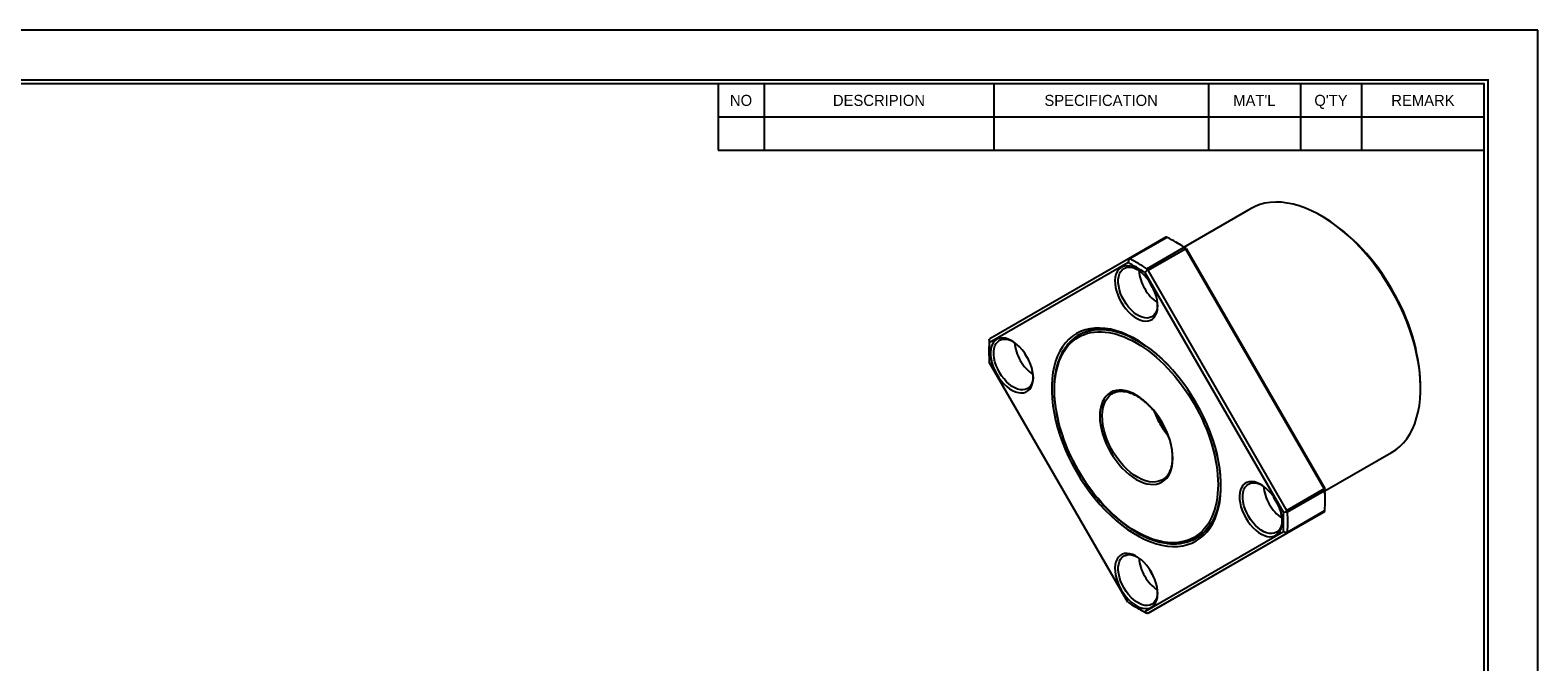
# Model space of a CAD drawing. Header units: millimetres. Extents: x 0 to 388, y 0 to 274.
# Tile 3 of 3: x 131 to 388, y 166 to 274. Entities that reach past the tile are written whole.
import ezdxf
from ezdxf.enums import TextEntityAlignment as Align

# ---------------------------------------------------------------- set-up
doc = ezdxf.new("R2010")
doc.units = ezdxf.units.MM
doc.layers.add('L1', color=7, linetype='CONTINUOUS')
doc.layers.add('OUTLINE', color=7, linetype='CONTINUOUS')

# ---------------------------------------------------------------- blocks, each defined once
blk = doc.blocks.new('표제란')
at = {"layer": 'L1', "color": 0}
for p, q in [((297, 210), (0, 210)), ((297, 0), (297, 210))]:
    blk.add_line(p, q, dxfattribs=at)
at = {"layer": 'L1'}
for p, q in [((190, 203), (190, 194.34)), ((196, 203), (196, 194.34)), ((226, 203), (226, 194.34)), ((254, 203), (254, 194.34)), ((266, 203), (266, 194.34)), ((274, 203), (274, 194.34)), ((190, 198.67), (290, 198.67)), ((190, 194.34), (290, 194.34))]:
    blk.add_line(p, q, dxfattribs=at)
at = {"layer": 'L1', "const_width": 0.25}
blk.add_lwpolyline([(290.5, 6.5), (290.5, 203.5), (10, 203.5), (10, 6.5)], close=True, dxfattribs=at)
at = {"layer": 'L1'}
blk.add_lwpolyline([(290, 7), (290, 203), (10.5, 203), (10.5, 7)], close=True, dxfattribs=at)
for s, p in [('NO', (193, 200.83)), ('DESCRIPION', (211, 200.83)), ('SPECIFICATION', (240, 200.83)), ("MAT'L", (260, 200.83)), ("Q'TY", (270, 200.83)), ('REMARK', (282, 200.83))]:
    blk.add_text(s, height=1.444, dxfattribs=at).set_placement(p, align=Align.MIDDLE_CENTER)
for tag, p in [('필렛', (179.25, 10.9)), ('모따기', (179.25, 8.3))]:
    blk.add_attdef(tag, text='', height=1.15, dxfattribs=at).set_placement(p, align=Align.MIDDLE_LEFT)
at = {"layer": 'OUTLINE', "ltscale": 0.5}
for tag, p, height in [('TITLE', (237.17, 24.41), 2.5), ('도번', (251.18, 15.64), 2.5), ('SCALE', (253.78, 9.55), 1.2), ('DATE', (277.02, 9.51), 1.2)]:
    blk.add_attdef(tag, p, '', height=height, dxfattribs=at)

msp = doc.modelspace()

# ---------------------------------------------------------------- linework, layer by layer
at = {"layer": 'OUTLINE'}
for p, q in [((338.761, 243.702), (327.446, 237.1699)), ((351.1163, 242.3081), (350.7628, 242.5122)), ((324.3223, 238.8329), (317.9583, 235.1591)), ((324.552, 238.8192), (318.1881, 235.1454)), ((321.1066, 233.4606), (327.4705, 237.1344)), ((321.3363, 233.209), (327.7003, 236.8829)), ((324.4815, 238.8519), (324.3223, 238.8329)), ((326.3689, 237.8186), (326.0154, 238.0227)), ((327.7003, 236.8829), (327.6305, 237.034)), ((327.7003, 236.8829), (351.3223, 195.9683)), ((327.8038, 236.9426), (351.4259, 196.0281)), ((294.2328, 220.8808), (317.8548, 234.522)), ((317.9583, 235.1591), (294.3363, 221.5179)), ((317.9583, 235.1591), (318.0282, 235.1265)), ((320.7328, 232.8605), (344.3548, 191.946)), ((321.1771, 233.3086), (321.3363, 233.209)), ((344.9583, 192.2945), (321.3363, 233.209)), ((294.2403, 221.3896), (294.3363, 221.5179)), ((309.5774, 222.236), (309.5067, 222.1952)), ((294.1915, 219.6512), (294.1915, 219.243)), ((317.8548, 176.6429), (294.2328, 217.5574)), ((367.7306, 213.1199), (367.7306, 213.5281)), ((315.2563, 212.2356), (315.4301, 212.3281)), ((315.2563, 212.2356), (315.4204, 212.3094)), ((351.444, 195.5996), (362.7591, 202.1316)), ((324.1281, 197.795), (323.7556, 197.5128)), ((324.0523, 197.7099), (323.7556, 197.5128)), ((351.3223, 195.9683), (344.9583, 192.2945)), ((351.4253, 195.6436), (345.0613, 191.9698)), ((351.4183, 195.8323), (351.3223, 195.9683)), ((351.4671, 193.9343), (351.4671, 194.3425)), ((351.3223, 192.0676), (327.7003, 178.4264)), ((344.965, 192.1068), (344.9583, 192.2945)), ((344.9583, 188.3937), (351.3223, 192.0676)), ((345.0613, 188.5996), (351.4253, 192.2734)), ((351.3223, 192.0676), (351.4183, 192.1959)), ((344.3548, 188.6226), (320.7328, 174.9815)), ((321.3363, 174.7526), (344.9583, 188.3937)), ((329.1936, 187.4068), (329.5051, 187.5532)), ((329.5051, 187.5532), (329.5758, 187.594)), ((344.9583, 188.3937), (344.965, 188.4705)), ((327.7003, 178.4264), (321.3363, 174.7526)), ((319.2897, 175.7669), (319.6432, 175.5628)), ((321.3363, 174.7526), (321.1771, 174.7336))]:
    msp.add_line(p, q, dxfattribs=at)
at = {"layer": 'OUTLINE', "flags": 128}
for points in [[(362.76, 229.8465), (361.9829, 231.1379), (361.1614, 232.3969), (360.2989, 233.6184), (359.3988, 234.7977), (358.4645, 235.9302), (357.4999, 237.0112), (356.5086, 238.0367), (355.4947, 239.0024), (354.4621, 239.9047), (353.4148, 240.74), (352.3571, 241.5049), (351.2931, 242.1964), (350.227, 242.8119), (349.163, 243.3488), (348.1053, 243.8051), (347.058, 244.179), (346.0254, 244.4689), (345.0115, 244.6738), (344.0202, 244.7929), (343.0556, 244.8256), (342.1213, 244.7718), (341.2212, 244.6318), (340.3587, 244.4061), (339.5372, 244.0955), (338.761, 243.702)], [(321.8687, 230.7349), (321.4941, 231.3284), (321.0785, 231.883), (320.6297, 232.3886), (320.156, 232.8357), (319.6662, 233.216), (319.1695, 233.5223), (318.6751, 233.7491), (318.1922, 233.8919), (317.7298, 233.9483), (317.2966, 233.9171), (316.9006, 233.7989), (316.5491, 233.596), (316.2488, 233.3121), (316.0052, 232.9524), (315.8229, 232.5237), (315.7052, 232.0341), (315.6544, 231.4925), (315.6714, 230.9091), (315.7558, 230.2948), (315.9062, 229.6609), (316.1196, 229.0194), (316.3922, 228.3821), (316.7189, 227.761), (317.0935, 227.1676), (317.509, 226.6129), (317.9579, 226.1073), (318.4316, 225.6602), (318.9214, 225.2799), (319.4181, 224.9736), (319.9125, 224.7468), (320.3954, 224.604), (320.8577, 224.5476), (321.291, 224.5788), (321.687, 224.697), (322.0384, 224.8999), (322.3387, 225.1839), (322.5823, 225.5435), (322.7647, 225.9722), (322.8823, 226.4618), (322.9332, 227.0034), (322.9162, 227.5868), (322.8317, 228.2011), (322.6814, 228.835), (322.4679, 229.4765), (322.1954, 230.1138), (321.8687, 230.7349)], [(317.2015, 228.0397), (316.8877, 228.6391), (316.6286, 229.2542), (316.4296, 229.8725), (316.2945, 230.4814), (316.2263, 231.0685), (316.2263, 231.6219), (316.2945, 232.1303), (316.4296, 232.5833), (316.6286, 232.9718), (316.8877, 233.2877), (317.2015, 233.5248), (317.5637, 233.6781), (317.9669, 233.7446), (318.4028, 233.7228), (318.8626, 233.6133), (319.3369, 233.4182), (319.4385, 233.3662)], [(321.8122, 230.7015), (321.5896, 231.1412), (321.5383, 231.2636)], [(322.1617, 230.1837), (322.0817, 230.289), (321.8122, 230.7015)], [(362.7591, 202.1316), (362.76, 202.1322), (363.4899, 202.6083), (364.1694, 203.1646), (364.7961, 203.7989), (365.3673, 204.5085), (365.8809, 205.2909), (366.3349, 206.1428), (366.7273, 207.0609), (367.0568, 208.0415), (367.3219, 209.0809), (367.5217, 210.1749), (367.6553, 211.3192), (367.7222, 212.5092), (367.7222, 213.7403), (367.6553, 215.0076), (367.5217, 216.3062), (367.3219, 217.6308), (367.0568, 218.9763), (366.7273, 220.3373), (366.3349, 221.7086), (365.8809, 223.0846), (365.3673, 224.4599), (364.7961, 225.8291), (364.1694, 227.1869), (363.4899, 228.5278), (362.76, 229.8465)], [(322.9324, 227.3138), (322.9267, 227.2005), (322.8585, 226.6921), (322.7235, 226.239), (322.5244, 225.8506), (322.2654, 225.5346), (321.9515, 225.2976), (321.5894, 225.1443), (321.1862, 225.0778), (320.7503, 225.0996), (320.2905, 225.2091), (319.8161, 225.4042), (319.3369, 225.6808), (318.8626, 226.0334), (318.4028, 226.4548), (317.9669, 226.9363), (317.5637, 227.4682), (317.2015, 228.0397)], [(300.6555, 218.4848), (300.2809, 219.0783), (299.8653, 219.6329), (299.4165, 220.1385), (298.9428, 220.5856), (298.453, 220.9659), (297.9563, 221.2722), (297.4619, 221.499), (296.979, 221.6418), (296.5166, 221.6982), (296.0834, 221.667), (295.6874, 221.5488), (295.3359, 221.3459), (295.0356, 221.062), (294.792, 220.7023), (294.6097, 220.2736), (294.492, 219.784), (294.4412, 219.2424), (294.4582, 218.659), (294.5426, 218.0447), (294.693, 217.4108), (294.9064, 216.7693), (295.179, 216.132), (295.5056, 215.5109), (295.8803, 214.9175), (296.2958, 214.3628), (296.7447, 213.8572), (297.2184, 213.4101), (297.7082, 213.0298), (298.2049, 212.7235), (298.6993, 212.4967), (299.1822, 212.3539), (299.6445, 212.2975), (300.0778, 212.3287), (300.4738, 212.4469), (300.8252, 212.6498), (301.1255, 212.9338), (301.3691, 213.2934), (301.5515, 213.7221), (301.6691, 214.2117), (301.72, 214.7533), (301.703, 215.3367), (301.6185, 215.951), (301.4682, 216.5849), (301.2547, 217.2264), (300.9821, 217.8637), (300.6555, 218.4848)], [(295.9883, 215.7896), (295.6745, 216.389), (295.4154, 217.0041), (295.2163, 217.6224), (295.0813, 218.2313), (295.0131, 218.8184), (295.0131, 219.3718), (295.0813, 219.8802), (295.2163, 220.3332), (295.4154, 220.7217), (295.6745, 221.0376), (295.9883, 221.2747), (296.3505, 221.428), (296.7537, 221.4945), (297.1896, 221.4727), (297.6494, 221.3632), (298.1237, 221.1681), (298.2253, 221.1161)], [(329.4938, 210.642), (328.7739, 211.8339), (328.0099, 212.9928), (327.2052, 214.1132), (326.3636, 215.19), (325.4891, 216.2182), (324.5857, 217.1929), (323.6576, 218.1095), (322.7091, 218.9639), (321.7447, 219.7521), (320.7689, 220.4703), (319.7863, 221.1152), (318.8013, 221.6838), (317.8186, 222.1734), (316.8428, 222.5819), (315.8785, 222.9072), (314.93, 223.1478), (314.0019, 223.3027), (313.0985, 223.3711), (312.224, 223.3527), (311.3824, 223.2475), (310.5777, 223.0562), (309.8136, 222.7794), (309.0938, 222.4187), (308.4215, 221.9755), (307.7999, 221.4521), (307.2319, 220.8507), (306.7201, 220.1744), (306.2669, 219.4261), (305.8745, 218.6094), (305.5447, 217.728), (305.2789, 216.7862), (305.0785, 215.7883), (304.9444, 214.7389), (304.8772, 213.6429), (304.8772, 212.5055), (304.9444, 211.332), (305.0785, 210.1277), (305.2789, 208.8984), (305.5447, 207.6498), (305.8745, 206.3876), (306.2669, 205.1179), (306.7201, 203.8464), (307.2319, 202.5791), (307.7999, 201.322), (308.4215, 200.0808), (309.0938, 198.8615), (309.8136, 197.6696), (310.5777, 196.5107), (311.3824, 195.3902), (312.224, 194.3134), (313.0985, 193.2853), (314.0019, 192.3106), (314.93, 191.3939), (315.8785, 190.5395), (316.8428, 189.7514), (317.8186, 189.0332), (318.8013, 188.3883), (319.7863, 187.8197), (320.7689, 187.33), (321.7447, 186.9216), (322.7091, 186.5963), (323.6576, 186.3556), (324.5857, 186.2007), (325.4891, 186.1323), (326.3636, 186.1508), (327.2052, 186.2559), (328.0099, 186.4473), (328.7739, 186.724), (329.4938, 187.0848), (330.1661, 187.528), (330.7877, 188.0514), (331.3557, 188.6527), (331.8675, 189.3291), (332.3206, 190.0774), (332.713, 190.8941), (333.0429, 191.7754), (333.3086, 192.7172), (333.509, 193.7152), (333.6431, 194.7646), (333.7104, 195.8605), (333.7104, 196.9979), (333.6431, 198.1715), (333.509, 199.3757), (333.3086, 200.605), (333.0429, 201.8537), (332.713, 203.1158), (332.3206, 204.3856), (331.8675, 205.6571), (331.3557, 206.9243), (330.7877, 208.1815), (330.1661, 209.4226), (329.4938, 210.642)], [(319.4382, 221.3249), (318.9665, 221.5828), (317.9932, 222.0572), (317.0274, 222.45), (316.0738, 222.7591), (315.1369, 222.9832), (314.2211, 223.1212), (313.3309, 223.1725), (312.4704, 223.1367), (311.6437, 223.0141), (310.8549, 222.8053), (310.1077, 222.5112), (309.4055, 222.1333), (308.7519, 221.6733), (308.1498, 221.1334), (307.6021, 220.5163), (307.143, 219.874)], [(309.5067, 222.1951), (310.0369, 222.4704), (310.7842, 222.7645), (311.573, 222.9733), (312.3996, 223.0959), (313.2601, 223.1317), (314.1504, 223.0804), (315.0662, 222.9424), (316.0031, 222.7183), (316.9567, 222.4091), (317.9225, 222.0164), (318.8958, 221.542), (319.872, 220.9882), (320.8465, 220.3575), (321.8146, 219.6531), (322.7717, 218.8783), (323.7132, 218.0367), (324.6347, 217.1324), (325.5318, 216.1697), (325.5609, 216.137)], [(300.599, 218.4514), (300.3764, 218.8911), (300.3251, 219.0135)], [(300.9485, 217.9336), (300.8685, 218.0389), (300.599, 218.4514)], [(301.7192, 215.0637), (301.7135, 214.9504), (301.6453, 214.442), (301.5103, 213.9889), (301.3112, 213.6005), (301.0522, 213.2845), (300.7383, 213.0475), (300.3762, 212.8941), (299.973, 212.8277), (299.5371, 212.8495), (299.0773, 212.959), (298.6029, 213.1541), (298.1237, 213.4307), (297.6494, 213.7833), (297.1896, 214.2047), (296.7537, 214.6862), (296.3505, 215.2181), (295.9883, 215.7896)], [(323.7556, 197.5128), (323.6413, 197.4503), (323.1542, 197.2524), (322.6259, 197.1408), (322.0621, 197.1169), (321.4694, 197.1809), (320.8545, 197.332), (320.2243, 197.5686), (319.5859, 197.888), (318.9467, 198.2866), (318.3137, 198.7597), (317.6943, 199.3022), (317.0954, 199.9078), (316.5238, 200.5696), (315.986, 201.2803), (315.4881, 202.0316), (315.0357, 202.8152), (314.634, 203.6221), (314.2875, 204.4431), (314.0001, 205.2691), (313.775, 206.0906), (313.6149, 206.8983), (313.5216, 207.6831), (313.496, 208.436), (313.5386, 209.1486), (313.6488, 209.8128), (313.8253, 210.421), (314.0662, 210.9663), (314.3687, 211.4426), (314.7294, 211.8445), (315.1443, 212.1675), (315.2563, 212.2356)], [(332.2872, 204.4854), (332.3, 204.4467), (332.6853, 203.1885), (333.0077, 201.9382), (333.2658, 200.702), (333.4583, 199.4856), (333.5844, 198.295), (333.6433, 197.1356), (333.6349, 196.0132), (333.5591, 194.933), (333.4164, 193.9001), (333.2074, 192.9196), (332.9331, 191.996), (332.5948, 191.1338), (332.1941, 190.3371), (331.733, 189.6096), (331.2136, 188.9549), (330.6384, 188.376), (330.0101, 187.8758), (329.5051, 187.5532)], [(328.851, 187.2323), (329.4025, 187.4974), (330.0808, 187.9166), (330.7091, 188.4169), (331.2843, 188.9957), (331.8037, 189.6504), (332.2648, 190.3779), (332.6655, 191.1746), (333.0038, 192.0368), (333.2781, 192.9604), (333.4871, 193.941), (333.6298, 194.9738), (333.7056, 196.054), (333.7181, 196.5889)], [(343.0819, 193.9926), (342.7073, 194.586), (342.2917, 195.1407), (341.8429, 195.6463), (341.3692, 196.0934), (340.8794, 196.4737), (340.3827, 196.78), (339.8883, 197.0067), (339.4054, 197.1496), (338.943, 197.206), (338.5098, 197.1748), (338.1138, 197.0566), (337.7623, 196.8537), (337.462, 196.5697), (337.2184, 196.2101), (337.0361, 195.7814), (336.9184, 195.2917), (336.8676, 194.7501), (336.8846, 194.1668), (336.969, 193.5524), (337.1194, 192.9186), (337.3328, 192.2771), (337.6054, 191.6398), (337.9321, 191.0186), (338.3067, 190.4252), (338.7222, 189.8705), (339.1711, 189.3649), (339.6448, 188.9178), (340.1346, 188.5376), (340.6313, 188.2312), (341.1257, 188.0045), (341.6086, 187.8616), (342.071, 187.8053), (342.5042, 187.8364), (342.9002, 187.9546), (343.2516, 188.1576), (343.5519, 188.4415), (343.7955, 188.8012), (343.9779, 189.2298), (344.0955, 189.7195), (344.1464, 190.2611), (344.1294, 190.8445), (344.045, 191.4588), (343.8946, 192.0926), (343.6811, 192.7342), (343.4086, 193.3714), (343.0819, 193.9926)], [(338.4147, 191.2973), (338.1009, 191.8967), (337.8418, 192.5118), (337.6428, 193.1301), (337.5077, 193.739), (337.4395, 194.3262), (337.4395, 194.8796), (337.5077, 195.3879), (337.6428, 195.841), (337.8418, 196.2294), (338.1009, 196.5454), (338.4147, 196.7825), (338.7769, 196.9358), (339.1801, 197.0022), (339.616, 196.9805), (340.0758, 196.8709), (340.5501, 196.6759), (340.6517, 196.6238)], [(343.0254, 193.9592), (342.8028, 194.3989), (342.7515, 194.5212)], [(343.3749, 193.4413), (343.2949, 193.5466), (343.0254, 193.9592)], [(344.1456, 190.5715), (344.1399, 190.4581), (344.0717, 189.9497), (343.9367, 189.4967), (343.7377, 189.1082), (343.4786, 188.7923), (343.1647, 188.5552), (342.8026, 188.4019), (342.3994, 188.3355), (341.9635, 188.3572), (341.5037, 188.4668), (341.0294, 188.6618), (340.5501, 188.9385), (340.0758, 189.2911), (339.616, 189.7124), (339.1801, 190.194), (338.7769, 190.7259), (338.4147, 191.2973)], [(329.5051, 187.5532), (329.3318, 187.4566), (329.2202, 187.3979)], [(321.8687, 181.7425), (321.4941, 182.3359), (321.0785, 182.8906), (320.6297, 183.3962), (320.156, 183.8433), (319.6662, 184.2236), (319.1695, 184.5299), (318.6751, 184.7566), (318.1922, 184.8995), (317.7298, 184.9559), (317.2966, 184.9247), (316.9006, 184.8065), (316.5491, 184.6035), (316.2488, 184.3196), (316.0052, 183.96), (315.8229, 183.5313), (315.7052, 183.0416), (315.6544, 182.5), (315.6714, 181.9167), (315.7558, 181.3023), (315.9062, 180.6685), (316.1196, 180.027), (316.3922, 179.3897), (316.7189, 178.7685), (317.0935, 178.1751), (317.509, 177.6204), (317.9579, 177.1148), (318.4316, 176.6677), (318.9214, 176.2875), (319.4181, 175.9811), (319.9125, 175.7544), (320.3954, 175.6115), (320.8577, 175.5552), (321.291, 175.5863), (321.687, 175.7045), (322.0384, 175.9075), (322.3387, 176.1914), (322.5823, 176.5511), (322.7647, 176.9797), (322.8823, 177.4694), (322.9332, 178.011), (322.9162, 178.5944), (322.8317, 179.2087), (322.6814, 179.8425), (322.4679, 180.4841), (322.1954, 181.1213), (321.8687, 181.7425)], [(317.2015, 179.0472), (316.8877, 179.6466), (316.6286, 180.2617), (316.4296, 180.88), (316.2945, 181.4889), (316.2263, 182.0761), (316.2263, 182.6295), (316.2945, 183.1378), (316.4296, 183.5909), (316.6286, 183.9793), (316.8877, 184.2953), (317.2015, 184.5324), (317.5637, 184.6857), (317.9669, 184.7521), (318.4028, 184.7304), (318.8626, 184.6208), (319.3369, 184.4257), (319.4385, 184.3737)], [(321.8122, 181.7091), (321.5896, 182.1488), (321.5383, 182.2711)], [(322.1617, 181.1912), (322.0817, 181.2965), (321.8122, 181.7091)], [(322.9324, 178.3214), (322.9267, 178.208), (322.8585, 177.6996), (322.7235, 177.2466), (322.5244, 176.8581), (322.2654, 176.5422), (321.9515, 176.3051), (321.5894, 176.1518), (321.1862, 176.0853), (320.7503, 176.1071), (320.2905, 176.2166), (319.8161, 176.4117), (319.3369, 176.6884), (318.8626, 177.041), (318.4028, 177.4623), (317.9669, 177.9438), (317.5637, 178.4758), (317.2015, 179.0472)]]:
    msp.add_lwpolyline(points, dxfattribs=at)
at = {"layer": 'OUTLINE'}
for centre, radius, start, end in [((333.3961, 213.7585), 33.6018, 28.722068, 58.172894), ((309.0723, 208.6344), 33.9226, 57.155596, 62.849781), ((308.8993, 207.5905), 34.9132, 57.215991, 59.975271), ((302.5901, 204.7564), 33.4514, 57.155577, 62.849799), ((302.7083, 204.9606), 33.9226, 57.155601, 62.849778), ((326.6397, 233.6508), 6.8982, 184.167578, 211.166969), ((326.7797, 233.4072), 6.8977, 208.832814, 235.827752), ((333.9549, 212.4034), 33.7944, 1.90727, 31.192974), ((326.6846, 219.6633), 32.4931, 177.091279, 180.021285), ((313.0343, 216.146), 7.0026, 120.248724, 143.058781), ((327.6511, 219.2191), 33.4596, 177.153352, 182.846648), ((305.4265, 221.4007), 6.8982, 184.167578, 211.166969), ((305.5665, 221.1571), 6.8977, 208.832814, 235.827752), ((335.7538, 214.2696), 14.3687, 200.908176, 210.054413), ((335.7658, 214.245), 14.3668, 209.945273, 219.11638), ((347.8529, 196.9084), 6.8982, 184.167578, 211.166969), ((317.5363, 193.9585), 33.9309, 357.15337, 2.84663), ((316.5485, 194.3306), 34.9187, 0.019532, 2.78631), ((347.9929, 196.6648), 6.8977, 208.832814, 235.827752), ((310.9364, 190.2843), 33.4597, 357.153366, 2.846642), ((311.1723, 190.2847), 33.9309, 357.153373, 2.846628), ((326.6397, 184.6583), 6.8982, 184.167578, 211.166969), ((326.7797, 184.4147), 6.8977, 208.832814, 235.827752), ((335.9975, 204.747), 33.4514, 237.155577, 242.849799), ((335.9692, 203.817), 32.6319, 239.979664, 242.905327)]:
    msp.add_arc(centre, radius, start, end, dxfattribs=at)
for points in [[(324.552, 238.8192), (324.5286, 238.8301), (324.5051, 238.841), (324.4815, 238.8519)], [(327.6305, 237.034), (327.5772, 237.0675), (327.5239, 237.101), (327.4705, 237.1344)], [(327.8038, 236.9426), (327.746, 236.9732), (327.6882, 237.0037), (327.6305, 237.034)], [(318.0282, 235.1265), (317.9705, 234.925), (317.9127, 234.7235), (317.8548, 234.522)], [(318.0282, 235.1265), (318.0814, 235.1327), (318.1347, 235.139), (318.1881, 235.1454)], [(321.1771, 233.3086), (321.0289, 233.1594), (320.8808, 233.01), (320.7328, 232.8605)], [(321.1066, 233.4606), (321.13, 233.4099), (321.1535, 233.3592), (321.1771, 233.3086)], [(294.2403, 221.3896), (294.2377, 221.2199), (294.2352, 221.0503), (294.2328, 220.8808)], [(294.2334, 221.3121), (294.2356, 221.3379), (294.2379, 221.3637), (294.2403, 221.3896)], [(351.4183, 195.8323), (351.4209, 195.8974), (351.4234, 195.9626), (351.4259, 196.0281)], [(351.4253, 195.6436), (351.423, 195.7065), (351.4207, 195.7694), (351.4183, 195.8323)], [(344.3548, 191.946), (344.5582, 191.9994), (344.7616, 192.0531), (344.965, 192.1068)], [(344.965, 192.1068), (344.997, 192.0611), (345.0291, 192.0154), (345.0613, 191.9698)], [(351.4183, 192.1959), (351.4207, 192.2218), (351.423, 192.2476), (351.4253, 192.2734)], [(344.965, 188.4705), (344.7616, 188.5213), (344.5582, 188.572), (344.3548, 188.6226)], [(345.0613, 188.5996), (345.0291, 188.5565), (344.997, 188.5135), (344.965, 188.4705)], [(321.1771, 174.7336), (321.0289, 174.8162), (320.8808, 174.8988), (320.7328, 174.9815)], [(321.1771, 174.7336), (321.1535, 174.7445), (321.13, 174.7554), (321.1066, 174.7663)]]:
    msp.add_open_spline(points, degree=3, dxfattribs=at)
for points, knots in [([(309.4438, 199.0636), (306.8315, 203.5882), (305.3638, 208.5272), (305.3638, 217.0595), (306.8315, 220.3039), (312.0561, 223.321), (315.5994, 222.9703), (322.9881, 218.7049), (326.5315, 214.9645), (329.1438, 210.4399)], [0, 0, 0, 0, 0.25, 0.25, 0.5, 0.5, 0.75, 0.75, 1, 1, 1, 1]), ([(307.3886, 220.2953), (307.1937, 220.0286), (306.7898, 219.4758), (306.3222, 218.5337), (305.9558, 217.5807), (305.7039, 216.7012), (305.537, 215.9261), (305.4017, 215.0864), (305.3067, 214.1563), (305.2676, 213.1055), (305.2853, 212.0946), (305.3559, 211.0313), (305.4992, 209.8101), (305.7519, 208.3638), (306.1404, 206.7303), (306.679, 204.9619), (307.3712, 203.1097), (308.2254, 201.1969), (309.2479, 199.2486), (310.3026, 197.5226), (311.3212, 196.0493), (312.2271, 194.8604), (313.2501, 193.6368), (314.3485, 192.4556), (315.4265, 191.4265), (316.3138, 190.6592), (317.0344, 190.0841), (317.7255, 189.5722), (318.4477, 189.0787), (319.3223, 188.5356), (320.3709, 187.9658), (321.6096, 187.412), (322.9705, 186.9531), (324.2521, 186.6833), (325.4005, 186.5816), (326.3673, 186.599), (327.4023, 186.7395), (328.3507, 186.9816), (328.9583, 187.2881), (329.1936, 187.4068)], [0, 0, 0, 0, 0.02758247, 0.05717278, 0.083176, 0.10559756, 0.12444345, 0.13971918, 0.16483231, 0.18770775, 0.20830842, 0.22881537, 0.2533251, 0.28192535, 0.31410602, 0.34797315, 0.38334829, 0.42023201, 0.45862499, 0.49852802, 0.52597831, 0.55294161, 0.57796492, 0.61184611, 0.64135348, 0.66181084, 0.6794666, 0.69559578, 0.71339823, 0.73302856, 0.76018542, 0.7907295, 0.82478565, 0.86235811, 0.88936944, 0.91636026, 0.94190214, 0.97749304, 1, 1, 1, 1]), ([(323.6938, 207.2926), (322.5269, 209.3138), (320.9441, 210.9846), (317.6435, 212.89), (316.0607, 213.0466), (313.7269, 211.6989), (313.0712, 210.2496), (313.0712, 206.4383), (313.7269, 204.232), (314.8938, 202.2108)], [0, 0, 0, 0, 0.25, 0.25, 0.5, 0.5, 0.75, 0.75, 1, 1, 1, 1]), ([(315.4204, 212.3094), (315.5271, 212.362), (315.7923, 212.4928), (316.2827, 212.5952), (316.8746, 212.6227), (317.5733, 212.5358), (318.3455, 212.3075), (319.1187, 211.9478), (319.7564, 211.5636), (320.2789, 211.1921), (320.7779, 210.7916), (321.2792, 210.337), (321.8114, 209.7917), (322.3496, 209.1715), (322.9019, 208.4465), (323.4264, 207.6551), (323.8907, 206.847), (324.2858, 206.05), (324.6141, 205.275), (324.9584, 204.3085), (325.2465, 203.21), (325.3959, 202.1718), (325.4352, 201.3941), (325.4208, 200.7807), (325.3541, 200.1701), (325.2135, 199.5161), (324.9925, 198.9055), (324.6711, 198.3519), (324.3928, 197.9848), (324.1809, 197.8328), (324.1281, 197.795)], [0, 0, 0, 0, 0.02647143, 0.06579827, 0.1047295, 0.14326949, 0.19356321, 0.237208, 0.27253033, 0.29949849, 0.32441414, 0.35657149, 0.38550246, 0.41855487, 0.45566926, 0.49334237, 0.52951642, 0.56418918, 0.59735872, 0.62902333, 0.6876391, 0.73817138, 0.76712447, 0.79613135, 0.82768268, 0.86113232, 0.90664026, 0.94365007, 0.98596639, 1, 1, 1, 1]), ([(329.1438, 210.4399), (331.7561, 205.9152), (333.2238, 200.9762), (333.2238, 192.444), (331.7561, 189.1996), (326.5315, 186.1825), (322.9881, 186.5332), (315.5994, 190.7986), (312.0561, 194.5389), (309.4438, 199.0636)], [0, 0, 0, 0, 0.25, 0.25, 0.5, 0.5, 0.75, 0.75, 1, 1, 1, 1]), ([(324.4834, 205.5623), (324.3815, 205.6934), (324.085, 206.0748), (323.6472, 206.7482), (323.1833, 207.5547), (322.8315, 208.2528), (322.6547, 208.6813), (322.5894, 208.8396)], [0, 0, 0, 0, 0.13273172, 0.38632486, 0.62982718, 0.86322378, 1, 1, 1, 1]), ([(314.8938, 202.2108), (316.0607, 200.1897), (317.6435, 198.5189), (320.9441, 196.6135), (322.5269, 196.4568), (324.8607, 197.8046), (325.5163, 199.2539), (325.5163, 203.0652), (324.8607, 205.2715), (323.6938, 207.2926)], [0, 0, 0, 0, 0.25, 0.25, 0.5, 0.5, 0.75, 0.75, 1, 1, 1, 1])]:
    msp.add_open_spline(points, degree=3, knots=knots, dxfattribs=at)

# ---------------------------------------------------------------- block references
at = {"layer": 'OUTLINE', "xscale": 1.305424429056, "yscale": 1.305424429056, "zscale": 1.305424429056}
msp.add_blockref('표제란', (0, 0), dxfattribs=at)

doc.saveas('drawing.dxf')
